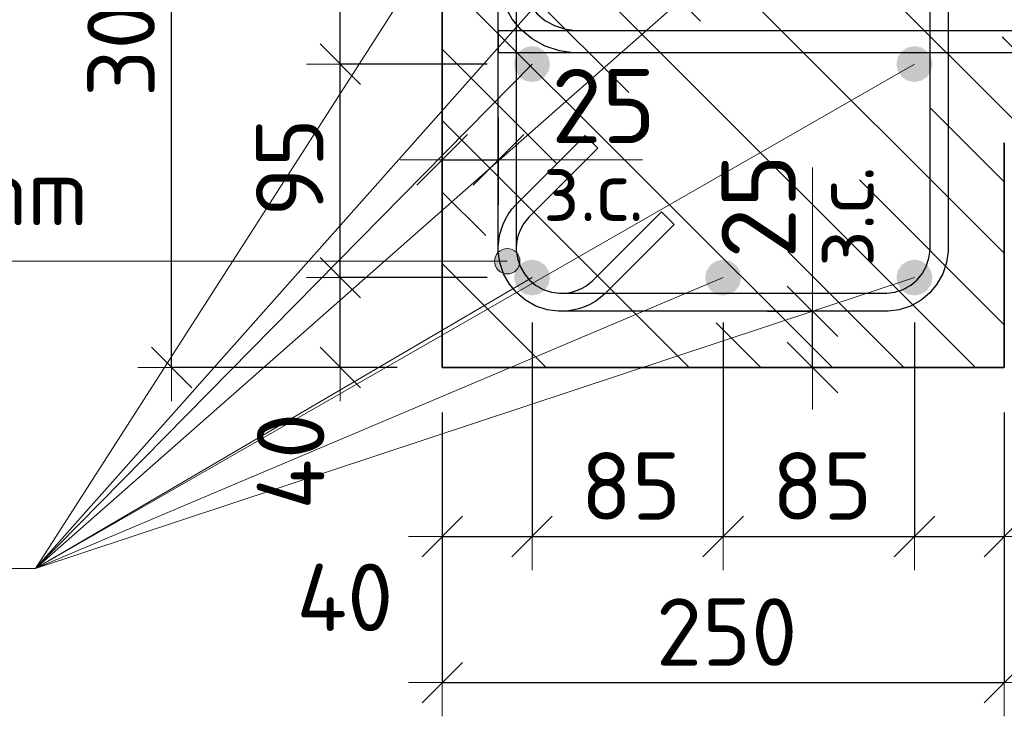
# Model space of a CAD drawing. Header units: metres. Extents: x -38 to 99, y -15 to 21.
# Tile 30 of 48: x 72.107 to 72.545, y 5.208 to 5.518. Entities that reach past the tile are written whole.
import ezdxf

# ---------------------------------------------------------------- set-up
doc = ezdxf.new("R2010")
doc.units = ezdxf.units.M
doc.header["$PDMODE"] = 65
for name, color, linetype, lineweight in [('XR$4$Арм. стержнями нижней зоны', 180, 'Continuous', 35), ('XR$4$Арм.стержн. Арматура края', 96, 'Continuous', 35), ('XR$4$Арм.стержн. Хомут', 240, 'Continuous', 35), ('XR$4$Арм.стержн.горизонт. 1', 180, 'Continuous', 35), ('XR$4$Размерная линия (1)', 7, 'Continuous', 13), ('XR$4$Размерная линия_ общее', 7, 'Continuous', 13)]:
    doc.layers.add(name, color=color, linetype=linetype, lineweight=lineweight)
doc.styles.add('ISOCPEUR', font='txt')
doc.dimstyles.new('DIMSTYLE_17', dxfattribs={"dimtxt": 0.033, "dimasz": 0.0375, "dimexe": 0, "dimexo": 0, "dimgap": 0.0165, "dimtad": 2, "dimdec": 0, "dimlfac": 1000, "dimrnd": 1, "dimzin": 12, "dimdsep": 46, "dimtxsty": 'ISOCPEUR', "dimblk1": 'ALL_ML_STRICH', "dimblk2": 'ALL_ML_STRICH', "dimsah": 1, "dimcen": 0, "dimclrd": 7, "dimclre": 256, "dimclrt": 7, "dimadec": 0, "dimazin": 0, "dimtfac": 1, "dimtdec": 0, "dimtix": 1, "dimtmove": 2, "dimatfit": 3, "dimfxl": 0, "dimtvp": 1.2, "dimtzin": 0, "dimlwd": 0, "dimlwe": -3, "dimarcsym": 0})
doc.dimstyles.new('DIMSTYLE_18', dxfattribs={"dimtxt": 0.03, "dimasz": 0.03, "dimexe": 0, "dimexo": 0, "dimgap": 0.015, "dimtad": 2, "dimdec": 0, "dimlfac": 1000, "dimrnd": 1, "dimzin": 12, "dimdsep": 46, "dimtxsty": 'ISOCPEUR', "dimblk1": 'ALL_ML_STRICH', "dimblk2": 'ALL_ML_STRICH', "dimsah": 1, "dimcen": 0, "dimclrd": 7, "dimclre": 256, "dimclrt": 7, "dimadec": 0, "dimazin": 0, "dimtfac": 1, "dimtdec": 0, "dimtix": 1, "dimtmove": 2, "dimatfit": 3, "dimfxl": 0, "dimtzin": 0, "dimlwd": 0, "dimlwe": -3, "dimarcsym": 0})
doc.dimstyles.new('DIMSTYLE_20', dxfattribs={"dimtxt": 0.03, "dimasz": 0.03, "dimexe": 0, "dimexo": 0, "dimgap": 0.015, "dimtad": 2, "dimdec": 0, "dimlfac": 1000, "dimrnd": 1, "dimzin": 12, "dimdsep": 46, "dimtxsty": 'ISOCPEUR', "dimblk1": 'ALL_ML_STRICH', "dimblk2": 'ALL_ML_STRICH', "dimsah": 1, "dimcen": 0, "dimclrd": 7, "dimclre": 256, "dimclrt": 7, "dimadec": 0, "dimazin": 0, "dimtfac": 1, "dimtdec": 0, "dimtix": 1, "dimtmove": 2, "dimatfit": 3, "dimfxl": 0, "dimtvp": 1.2, "dimtzin": 0, "dimlwd": 0, "dimlwe": -3, "dimarcsym": 0})
doc.dimstyles.new('DIMSTYLE_21', dxfattribs={"dimtxt": 0.03, "dimasz": 0.03, "dimexe": 0, "dimexo": 0, "dimgap": 0.015, "dimtad": 0, "dimdec": 0, "dimlfac": 1000, "dimrnd": 1, "dimzin": 12, "dimdsep": 46, "dimtxsty": 'ISOCPEUR', "dimblk1": 'ALL_ML_STRICH', "dimblk2": 'ALL_ML_STRICH', "dimsah": 1, "dimcen": 0, "dimclrd": 7, "dimclre": 256, "dimclrt": 7, "dimadec": 0, "dimazin": 0, "dimtfac": 1, "dimtdec": 0, "dimtix": 1, "dimtmove": 2, "dimatfit": 3, "dimfxl": 0, "dimtvp": 1.2, "dimtzin": 0, "dimlwd": 0, "dimlwe": -3, "dimarcsym": 0})
pattern_1 = [(135, (0, 0), (-0.031819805, -0.031819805), [0.4, -0.05, 0, -0.05]), (135, (-0.01591, -0.01591), (-0.031819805, -0.031819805), [0.8, -0.1, 0.1, -0.1])]

# ---------------------------------------------------------------- blocks, each defined once
blk = doc.blocks.new('ALL_ML_STRICH')
at = {"color": 0, "linetype": 'ByBlock', "lineweight": -2}
for p, q in [((0, -0.5), (0, 0.5)), ((-0.3, -0.3), (0.3, 0.3)), ((-1, 0), (0.5, 0))]:
    blk.add_line(p, q, dxfattribs=at)
blk = doc.blocks.new('*D126')
at = {"layer": 'DEFPOINTS', "color": 7, "linetype": 'Continuous', "lineweight": 13, "transparency": 33554687}
for p in [(72.29474, 5.66307), (72.1744, 5.36307), (72.2947, 5.36307)]:
    blk.add_point(p, dxfattribs=at)
at = {"layer": 'XR$4$Размерная линия (1)', "color": 9, "linetype": 'Continuous', "lineweight": -2, "true_color": 0xc7c7c7, "transparency": 33554687}
for p, q in [((72.27474, 5.66307), (72.1744, 5.66307)), ((72.2747, 5.36307), (72.1744, 5.36307))]:
    blk.add_line(p, q, dxfattribs=at)
at = {"layer": 'XR$4$Размерная линия (1)', "color": 7, "linetype": 'Continuous', "lineweight": -2, "transparency": 33554687}
blk.add_line((72.1744, 5.36307), (72.1744, 5.66307), dxfattribs=at)
at = {"layer": 'XR$4$Размерная линия (1)', "color": 7, "linetype": 'Continuous', "lineweight": 13, "transparency": 33554687, "xscale": 0.03, "yscale": 0.03, "zscale": 0.03}
for p, rotation in [((72.1744, 5.66307), 90), ((72.1744, 5.36307), 270)]:
    blk.add_blockref('ALL_ML_STRICH', p, dxfattribs=dict(at, rotation=rotation))
at = {"layer": 'XR$4$Размерная линия (1)', "color": 7, "linetype": 'Continuous', "lineweight": 13, "transparency": 33554687, "insert": (72.1519, 5.51457), "char_height": 0.03, "width": 0.09, "attachment_point": 5, "rotation": 90, "style": 'ISOCPEUR'}
blk.add_mtext('\\A1;{300}', dxfattribs=at)
blk = doc.blocks.new('*D127')
at = {"layer": 'DEFPOINTS', "color": 7, "linetype": 'Continuous', "lineweight": 13, "transparency": 33554687}
for p in [(72.29474, 5.36307), (72.5447, 5.36307), (72.29474, 5.22283)]:
    blk.add_point(p, dxfattribs=at)
at = {"layer": 'XR$4$Размерная линия (1)', "color": 9, "linetype": 'Continuous', "lineweight": -2, "true_color": 0xc7c7c7, "transparency": 33554687}
for p, q in [((72.29474, 5.34307), (72.29474, 5.22283)), ((72.5447, 5.34307), (72.5447, 5.22283))]:
    blk.add_line(p, q, dxfattribs=at)
at = {"layer": 'XR$4$Размерная линия (1)', "color": 7, "linetype": 'Continuous', "lineweight": -2, "transparency": 33554687}
blk.add_line((72.29474, 5.22283), (72.5447, 5.22283), dxfattribs=at)
at = {"layer": 'XR$4$Размерная линия (1)', "color": 7, "linetype": 'Continuous', "lineweight": 13, "transparency": 33554687, "xscale": 0.03, "yscale": 0.03, "zscale": 0.03, "rotation": 180}
blk.add_blockref('ALL_ML_STRICH', (72.29474, 5.22283), dxfattribs=at)
at = {"layer": 'XR$4$Размерная линия (1)', "color": 7, "linetype": 'Continuous', "lineweight": 13, "transparency": 33554687, "xscale": 0.03, "yscale": 0.03, "zscale": 0.03}
blk.add_blockref('ALL_ML_STRICH', (72.5447, 5.22283), dxfattribs=at)
at = {"layer": 'XR$4$Размерная линия (1)', "color": 7, "linetype": 'Continuous', "lineweight": 13, "transparency": 33554687, "insert": (72.42122, 5.24533), "char_height": 0.03, "width": 0.09, "attachment_point": 5, "style": 'ISOCPEUR'}
blk.add_mtext('\\A1;{250}', dxfattribs=at)
blk = doc.blocks.new('*D131')
at = {"layer": 'DEFPOINTS', "color": 7, "linetype": 'Continuous', "lineweight": 13, "transparency": 33554687}
for p in [(72.33466, 5.40307), (72.29474, 5.36307), (72.29474, 5.28783)]:
    blk.add_point(p, dxfattribs=at)
at = {"layer": 'XR$4$Размерная линия (1)', "color": 9, "linetype": 'Continuous', "lineweight": -2, "true_color": 0xc7c7c7, "transparency": 33554687}
for p, q in [((72.33466, 5.38307), (72.33466, 5.28783)), ((72.29474, 5.34307), (72.29474, 5.28783))]:
    blk.add_line(p, q, dxfattribs=at)
at = {"layer": 'XR$4$Размерная линия (1)', "color": 7, "linetype": 'Continuous', "lineweight": -2, "transparency": 33554687}
blk.add_line((72.29474, 5.28783), (72.33466, 5.28783), dxfattribs=at)
at = {"layer": 'XR$4$Размерная линия (1)', "color": 7, "linetype": 'Continuous', "lineweight": 13, "transparency": 33554687, "xscale": 0.03, "yscale": 0.03, "zscale": 0.03, "rotation": 180}
blk.add_blockref('ALL_ML_STRICH', (72.29474, 5.28783), dxfattribs=at)
at = {"layer": 'XR$4$Размерная линия (1)', "color": 7, "linetype": 'Continuous', "lineweight": 13, "transparency": 33554687, "xscale": 0.03, "yscale": 0.03, "zscale": 0.03}
blk.add_blockref('ALL_ML_STRICH', (72.33466, 5.28783), dxfattribs=at)
at = {"layer": 'XR$4$Размерная линия (1)', "color": 7, "linetype": 'Continuous', "lineweight": 13, "transparency": 33554687, "insert": (72.25144, 5.26076), "char_height": 0.03, "width": 0.06, "attachment_point": 5, "style": 'ISOCPEUR'}
blk.add_mtext('\\A1;{40}', dxfattribs=at)
blk = doc.blocks.new('*D132')
at = {"layer": 'DEFPOINTS', "color": 7, "linetype": 'Continuous', "lineweight": 13, "transparency": 33554687}
for p in [(72.33466, 5.40307), (72.41966, 5.40307), (72.33466, 5.28783)]:
    blk.add_point(p, dxfattribs=at)
at = {"layer": 'XR$4$Размерная линия (1)', "color": 9, "linetype": 'Continuous', "lineweight": -2, "true_color": 0xc7c7c7, "transparency": 33554687}
for p, q in [((72.33466, 5.38307), (72.33466, 5.28783)), ((72.41966, 5.38307), (72.41966, 5.28783))]:
    blk.add_line(p, q, dxfattribs=at)
at = {"layer": 'XR$4$Размерная линия (1)', "color": 7, "linetype": 'Continuous', "lineweight": -2, "transparency": 33554687}
blk.add_line((72.33466, 5.28783), (72.41966, 5.28783), dxfattribs=at)
at = {"layer": 'XR$4$Размерная линия (1)', "color": 7, "linetype": 'Continuous', "lineweight": 13, "transparency": 33554687, "xscale": 0.03, "yscale": 0.03, "zscale": 0.03, "rotation": 180}
blk.add_blockref('ALL_ML_STRICH', (72.33466, 5.28783), dxfattribs=at)
at = {"layer": 'XR$4$Размерная линия (1)', "color": 7, "linetype": 'Continuous', "lineweight": 13, "transparency": 33554687, "xscale": 0.03, "yscale": 0.03, "zscale": 0.03}
blk.add_blockref('ALL_ML_STRICH', (72.41966, 5.28783), dxfattribs=at)
at = {"layer": 'XR$4$Размерная линия (1)', "color": 7, "linetype": 'Continuous', "lineweight": 13, "transparency": 33554687, "insert": (72.37866, 5.31033), "char_height": 0.03, "width": 0.06, "attachment_point": 5, "style": 'ISOCPEUR'}
blk.add_mtext('\\A1;{85}', dxfattribs=at)
blk = doc.blocks.new('*D133')
at = {"layer": 'DEFPOINTS', "color": 7, "linetype": 'Continuous', "lineweight": 13, "transparency": 33554687}
for p in [(72.41966, 5.40307), (72.50474, 5.40307), (72.41966, 5.28783)]:
    blk.add_point(p, dxfattribs=at)
at = {"layer": 'XR$4$Размерная линия (1)', "color": 9, "linetype": 'Continuous', "lineweight": -2, "true_color": 0xc7c7c7, "transparency": 33554687}
for p, q in [((72.41966, 5.38307), (72.41966, 5.28783)), ((72.50474, 5.38307), (72.50474, 5.28783))]:
    blk.add_line(p, q, dxfattribs=at)
at = {"layer": 'XR$4$Размерная линия (1)', "color": 7, "linetype": 'Continuous', "lineweight": -2, "transparency": 33554687}
blk.add_line((72.41966, 5.28783), (72.50474, 5.28783), dxfattribs=at)
at = {"layer": 'XR$4$Размерная линия (1)', "color": 7, "linetype": 'Continuous', "lineweight": 13, "transparency": 33554687, "xscale": 0.03, "yscale": 0.03, "zscale": 0.03, "rotation": 180}
blk.add_blockref('ALL_ML_STRICH', (72.41966, 5.28783), dxfattribs=at)
at = {"layer": 'XR$4$Размерная линия (1)', "color": 7, "linetype": 'Continuous', "lineweight": 13, "transparency": 33554687, "xscale": 0.03, "yscale": 0.03, "zscale": 0.03}
blk.add_blockref('ALL_ML_STRICH', (72.50474, 5.28783), dxfattribs=at)
at = {"layer": 'XR$4$Размерная линия (1)', "color": 7, "linetype": 'Continuous', "lineweight": 13, "transparency": 33554687, "insert": (72.4637, 5.31033), "char_height": 0.03, "width": 0.06, "attachment_point": 5, "style": 'ISOCPEUR'}
blk.add_mtext('\\A1;{85}', dxfattribs=at)
blk = doc.blocks.new('*D134')
at = {"layer": 'DEFPOINTS', "color": 7, "linetype": 'Continuous', "lineweight": 13, "transparency": 33554687}
for p in [(72.50474, 5.40307), (72.5447, 5.36307), (72.50474, 5.28783)]:
    blk.add_point(p, dxfattribs=at)
at = {"layer": 'XR$4$Размерная линия (1)', "color": 9, "linetype": 'Continuous', "lineweight": -2, "true_color": 0xc7c7c7, "transparency": 33554687}
for p, q in [((72.50474, 5.38307), (72.50474, 5.28783)), ((72.5447, 5.34307), (72.5447, 5.28783))]:
    blk.add_line(p, q, dxfattribs=at)
at = {"layer": 'XR$4$Размерная линия (1)', "color": 7, "linetype": 'Continuous', "lineweight": -2, "transparency": 33554687}
blk.add_line((72.50474, 5.28783), (72.5447, 5.28783), dxfattribs=at)
at = {"layer": 'XR$4$Размерная линия (1)', "color": 7, "linetype": 'Continuous', "lineweight": 13, "transparency": 33554687, "xscale": 0.03, "yscale": 0.03, "zscale": 0.03, "rotation": 180}
blk.add_blockref('ALL_ML_STRICH', (72.50474, 5.28783), dxfattribs=at)
at = {"layer": 'XR$4$Размерная линия (1)', "color": 7, "linetype": 'Continuous', "lineweight": 13, "transparency": 33554687, "xscale": 0.03, "yscale": 0.03, "zscale": 0.03}
blk.add_blockref('ALL_ML_STRICH', (72.5447, 5.28783), dxfattribs=at)
at = {"layer": 'XR$4$Размерная линия (1)', "color": 7, "linetype": 'Continuous', "lineweight": 13, "transparency": 33554687, "insert": (72.58504, 5.31003), "char_height": 0.03, "width": 0.06, "attachment_point": 5, "style": 'ISOCPEUR'}
blk.add_mtext('\\A1;{40}', dxfattribs=at)
blk = doc.blocks.new('*D140')
at = {"layer": 'DEFPOINTS', "color": 7, "linetype": 'Continuous', "lineweight": 13, "transparency": 33554687}
for p in [(72.29474, 5.45544), (72.29474, 5.42045), (72.31974, 5.41545)]:
    blk.add_point(p, dxfattribs=at)
at = {"layer": 'XR$4$Размерная линия_ общее', "color": 253, "linetype": 'Continuous', "lineweight": -2, "true_color": 0xa0a0a0, "transparency": 33554687}
for p, q in [((72.29474, 5.44045), (72.29474, 5.45544)), ((72.31974, 5.43545), (72.31974, 5.45544))]:
    blk.add_line(p, q, dxfattribs=at)
at = {"layer": 'XR$4$Размерная линия_ общее', "color": 7, "linetype": 'Continuous', "lineweight": -2, "transparency": 33554687}
blk.add_line((72.29474, 5.45544), (72.31974, 5.45544), dxfattribs=at)
at = {"layer": 'XR$4$Размерная линия_ общее', "color": 7, "linetype": 'Continuous', "lineweight": 13, "transparency": 33554687, "xscale": 0.0375, "yscale": 0.0375, "zscale": 0.0375, "rotation": 180}
blk.add_blockref('ALL_ML_STRICH', (72.29474, 5.45544), dxfattribs=at)
at = {"layer": 'XR$4$Размерная линия_ общее', "color": 7, "linetype": 'Continuous', "lineweight": 13, "transparency": 33554687, "xscale": 0.0375, "yscale": 0.0375, "zscale": 0.0375}
blk.add_blockref('ALL_ML_STRICH', (72.31974, 5.45544), dxfattribs=at)
at = {"layer": 'XR$4$Размерная линия_ общее', "color": 7, "linetype": 'Continuous', "lineweight": 13, "transparency": 33554687, "insert": (72.36647, 5.47944), "char_height": 0.033, "width": 0.066, "attachment_point": 5, "style": 'ISOCPEUR'}
blk.add_mtext('\\A1;{25}', dxfattribs=at)
at = {"layer": 'XR$4$Размерная линия_ общее', "color": 7, "linetype": 'Continuous', "lineweight": 13, "transparency": 33554687, "insert": (72.33952, 5.45523), "char_height": 0.027, "width": 0.00135, "attachment_point": 1, "line_spacing_factor": 0.60241, "style": 'ISOCPEUR'}
blk.add_mtext('з.с.', dxfattribs=at)
blk = doc.blocks.new('*D141')
at = {"layer": 'DEFPOINTS', "color": 7, "linetype": 'Continuous', "lineweight": 13, "transparency": 33554687}
for p in [(72.41944, 5.38807), (72.42444, 5.36307), (72.45943, 5.36307)]:
    blk.add_point(p, dxfattribs=at)
at = {"layer": 'XR$4$Размерная линия_ общее', "color": 253, "linetype": 'Continuous', "lineweight": -2, "true_color": 0xa0a0a0, "transparency": 33554687}
for p, q in [((72.43944, 5.38807), (72.45943, 5.38807)), ((72.44444, 5.36307), (72.45943, 5.36307))]:
    blk.add_line(p, q, dxfattribs=at)
at = {"layer": 'XR$4$Размерная линия_ общее', "color": 7, "linetype": 'Continuous', "lineweight": -2, "transparency": 33554687}
blk.add_line((72.45943, 5.36307), (72.45943, 5.38807), dxfattribs=at)
at = {"layer": 'XR$4$Размерная линия_ общее', "color": 7, "linetype": 'Continuous', "lineweight": 13, "transparency": 33554687, "xscale": 0.0375, "yscale": 0.0375, "zscale": 0.0375}
for p, rotation in [((72.45943, 5.38807), 90), ((72.45943, 5.36307), 270)]:
    blk.add_blockref('ALL_ML_STRICH', p, dxfattribs=dict(at, rotation=rotation))
at = {"layer": 'XR$4$Размерная линия_ общее', "color": 7, "linetype": 'Continuous', "lineweight": 13, "transparency": 33554687, "insert": (72.45964, 5.40784), "char_height": 0.027, "width": 0.00135, "attachment_point": 1, "rotation": 90, "line_spacing_factor": 0.60241, "style": 'ISOCPEUR'}
blk.add_mtext('з.с.', dxfattribs=at)
at = {"layer": 'XR$4$Размерная линия_ общее', "color": 7, "linetype": 'Continuous', "lineweight": 13, "transparency": 33554687, "insert": (72.43543, 5.43479), "char_height": 0.033, "width": 0.066, "attachment_point": 5, "rotation": 90, "style": 'ISOCPEUR'}
blk.add_mtext('\\A1;{25}', dxfattribs=at)
blk = doc.blocks.new('*D201')
at = {"layer": 'DEFPOINTS', "color": 7, "linetype": 'Continuous', "lineweight": 13, "transparency": 33554687}
for p in [(72.33466, 5.40307), (72.2494, 5.36307), (72.2947, 5.36307)]:
    blk.add_point(p, dxfattribs=at)
at = {"layer": 'XR$4$Размерная линия (1)', "color": 9, "linetype": 'Continuous', "lineweight": -2, "true_color": 0xc7c7c7, "transparency": 33554687}
for p, q in [((72.31466, 5.40307), (72.2494, 5.40307)), ((72.2747, 5.36307), (72.2494, 5.36307))]:
    blk.add_line(p, q, dxfattribs=at)
at = {"layer": 'XR$4$Размерная линия (1)', "color": 7, "linetype": 'Continuous', "lineweight": -2, "transparency": 33554687}
blk.add_line((72.2494, 5.36307), (72.2494, 5.40307), dxfattribs=at)
at = {"layer": 'XR$4$Размерная линия (1)', "color": 7, "linetype": 'Continuous', "lineweight": 13, "transparency": 33554687, "xscale": 0.03, "yscale": 0.03, "zscale": 0.03}
for p, rotation in [((72.2494, 5.40307), 90), ((72.2494, 5.36307), 270)]:
    blk.add_blockref('ALL_ML_STRICH', p, dxfattribs=dict(at, rotation=rotation))
at = {"layer": 'XR$4$Размерная линия (1)', "color": 7, "linetype": 'Continuous', "lineweight": 13, "transparency": 33554687, "insert": (72.22732, 5.32133), "char_height": 0.03, "width": 0.06, "attachment_point": 5, "rotation": 90, "style": 'ISOCPEUR'}
blk.add_mtext('\\A1;{40}', dxfattribs=at)
blk = doc.blocks.new('*D202')
at = {"layer": 'DEFPOINTS', "color": 7, "linetype": 'Continuous', "lineweight": 13, "transparency": 33554687}
for p in [(72.33466, 5.49807), (72.2494, 5.40307), (72.33466, 5.40307)]:
    blk.add_point(p, dxfattribs=at)
at = {"layer": 'XR$4$Размерная линия (1)', "color": 9, "linetype": 'Continuous', "lineweight": -2, "true_color": 0xc7c7c7, "transparency": 33554687}
for p, q in [((72.31466, 5.49807), (72.2494, 5.49807)), ((72.31466, 5.40307), (72.2494, 5.40307))]:
    blk.add_line(p, q, dxfattribs=at)
at = {"layer": 'XR$4$Размерная линия (1)', "color": 7, "linetype": 'Continuous', "lineweight": -2, "transparency": 33554687}
blk.add_line((72.2494, 5.40307), (72.2494, 5.49807), dxfattribs=at)
at = {"layer": 'XR$4$Размерная линия (1)', "color": 7, "linetype": 'Continuous', "lineweight": 13, "transparency": 33554687, "xscale": 0.03, "yscale": 0.03, "zscale": 0.03}
for p, rotation in [((72.2494, 5.49807), 90), ((72.2494, 5.40307), 270)]:
    blk.add_blockref('ALL_ML_STRICH', p, dxfattribs=dict(at, rotation=rotation))
at = {"layer": 'XR$4$Размерная линия (1)', "color": 7, "linetype": 'Continuous', "lineweight": 13, "transparency": 33554687, "insert": (72.2269, 5.45207), "char_height": 0.03, "width": 0.06, "attachment_point": 5, "rotation": 90, "style": 'ISOCPEUR'}
blk.add_mtext('\\A1;{95}', dxfattribs=at)
blk = doc.blocks.new('*D203')
at = {"layer": 'DEFPOINTS', "color": 7, "linetype": 'Continuous', "lineweight": 13, "transparency": 33554687}
for p in [(72.3497, 5.61807), (72.2494, 5.49807), (72.33466, 5.49807)]:
    blk.add_point(p, dxfattribs=at)
at = {"layer": 'XR$4$Размерная линия (1)', "color": 9, "linetype": 'Continuous', "lineweight": -2, "true_color": 0xc7c7c7, "transparency": 33554687}
for p, q in [((72.3297, 5.61807), (72.2494, 5.61807)), ((72.31466, 5.49807), (72.2494, 5.49807))]:
    blk.add_line(p, q, dxfattribs=at)
at = {"layer": 'XR$4$Размерная линия (1)', "color": 7, "linetype": 'Continuous', "lineweight": -2, "transparency": 33554687}
blk.add_line((72.2494, 5.49807), (72.2494, 5.61807), dxfattribs=at)
at = {"layer": 'XR$4$Размерная линия (1)', "color": 7, "linetype": 'Continuous', "lineweight": 13, "transparency": 33554687, "xscale": 0.03, "yscale": 0.03, "zscale": 0.03}
for p, rotation in [((72.2494, 5.61807), 90), ((72.2494, 5.49807), 270)]:
    blk.add_blockref('ALL_ML_STRICH', p, dxfattribs=dict(at, rotation=rotation))
at = {"layer": 'XR$4$Размерная линия (1)', "color": 7, "linetype": 'Continuous', "lineweight": 13, "transparency": 33554687, "insert": (72.2269, 5.56257), "char_height": 0.03, "width": 0.09, "attachment_point": 5, "rotation": 90, "style": 'ISOCPEUR'}
blk.add_mtext('\\A1;{120}', dxfattribs=at)

msp = doc.modelspace()

# ---------------------------------------------------------------- hatches: boundary and pattern name
at = {"linetype": 'Continuous', "lineweight": 25, "transparency": 33554687}
h = msp.add_hatch(dxfattribs=at)
h.set_pattern_fill('__________540', scale=0.015, style=0, pattern_type=2)
h.set_pattern_definition(pattern_1)
h.paths.add_polyline_path([(72.5447, 5.66307), (72.2947, 5.66307), (72.2947, 5.36307), (72.5447, 5.36307)], flags=0)
h = msp.add_hatch(dxfattribs=at)
h.set_pattern_fill('__________540', scale=0.015, style=0, pattern_type=2)
h.set_pattern_definition(pattern_1)
h.paths.add_polyline_path([(72.5447, 5.66307), (72.5447, 5.46307), (72.68855, 5.46307), (72.68855, 5.66307)], flags=0)
at = {"layer": 'XR$4$Арм.стержн. Хомут', "linetype": 'Continuous', "lineweight": 13, "transparency": 33554687}
for points in [[(72.31883, 5.40752), (72.31883, 5.41314), (72.31804, 5.41033)], [(72.31883, 5.41314), (72.32085, 5.40549), (72.32085, 5.41517)], [(72.31883, 5.41314), (72.31883, 5.40752), (72.32085, 5.40549)], [(72.32085, 5.41517), (72.32366, 5.40471), (72.32366, 5.41596)], [(72.32085, 5.41517), (72.32085, 5.40549), (72.32366, 5.40471)], [(72.32366, 5.41596), (72.32366, 5.40471), (72.32648, 5.40549)], [(72.32366, 5.41596), (72.32648, 5.40549), (72.32648, 5.41517)], [(72.32648, 5.41517), (72.32648, 5.40549), (72.3285, 5.40752)], [(72.32648, 5.41517), (72.3285, 5.40752), (72.3285, 5.41314)], [(72.3285, 5.41314), (72.3285, 5.40752), (72.32929, 5.41033)]]:
    msp.add_hatch(color=7, dxfattribs=at).paths.add_polyline_path(points)
at = {"layer": 'XR$4$Арм.стержн.горизонт. 1', "linetype": 'Continuous', "lineweight": 50, "transparency": 33554687}
for points in [[(72.34266, 5.49807), (72.34206, 5.50113), (72.34032, 5.50372), (72.33773, 5.50546), (72.33466, 5.50607), (72.3316, 5.50546), (72.32901, 5.50372), (72.32727, 5.50113), (72.32666, 5.49807), (72.32727, 5.49501), (72.32901, 5.49241), (72.3316, 5.49068), (72.33466, 5.49007), (72.33773, 5.49068), (72.34032, 5.49241), (72.34206, 5.49501)], [(72.51274, 5.49807), (72.51213, 5.50113), (72.5104, 5.50372), (72.5078, 5.50546), (72.50474, 5.50607), (72.50168, 5.50546), (72.49908, 5.50372), (72.49735, 5.50113), (72.49674, 5.49807), (72.49735, 5.49501), (72.49908, 5.49241), (72.50168, 5.49068), (72.50474, 5.49007), (72.5078, 5.49068), (72.5104, 5.49241), (72.51213, 5.49501)], [(72.34266, 5.40307), (72.34206, 5.40613), (72.34032, 5.40872), (72.33773, 5.41046), (72.33466, 5.41107), (72.3316, 5.41046), (72.32901, 5.40872), (72.32727, 5.40613), (72.32666, 5.40307), (72.32727, 5.40001), (72.32901, 5.39741), (72.3316, 5.39568), (72.33466, 5.39507), (72.33773, 5.39568), (72.34032, 5.39741), (72.34206, 5.40001)], [(72.42766, 5.40307), (72.42706, 5.40613), (72.42532, 5.40872), (72.42273, 5.41046), (72.41966, 5.41107), (72.4166, 5.41046), (72.41401, 5.40872), (72.41227, 5.40613), (72.41166, 5.40307), (72.41227, 5.40001), (72.41401, 5.39741), (72.4166, 5.39568), (72.41966, 5.39507), (72.42273, 5.39568), (72.42532, 5.39741), (72.42706, 5.40001)], [(72.51274, 5.40307), (72.51213, 5.40613), (72.5104, 5.40872), (72.5078, 5.41046), (72.50474, 5.41107), (72.50168, 5.41046), (72.49908, 5.40872), (72.49735, 5.40613), (72.49674, 5.40307), (72.49735, 5.40001), (72.49908, 5.39741), (72.50168, 5.39568), (72.50474, 5.39507), (72.5078, 5.39568), (72.5104, 5.39741), (72.51213, 5.40001)]]:
    msp.add_hatch(color=7, dxfattribs=at).paths.add_polyline_path(points)

# ---------------------------------------------------------------- linework, layer by layer
at = {"color": 7, "linetype": 'Continuous', "lineweight": 35, "transparency": 33554687}
for p, q in [((72.2947, 5.66307), (72.2947, 5.36307)), ((72.5447, 5.36307), (72.5447, 5.46307)), ((72.2947, 5.36307), (72.5447, 5.36307))]:
    msp.add_line(p, q, dxfattribs=at)
at = {"color": 7, "linetype": 'Continuous', "lineweight": 13, "transparency": 33554687}
for p, q in [((72.31974, 5.45544), (72.38374, 5.45544)), ((72.45943, 5.38807), (72.45943, 5.45207))]:
    msp.add_line(p, q, dxfattribs=at)
at = {"layer": 'XR$4$Арм. стержнями нижней зоны', "color": 4, "linetype": 'Continuous', "lineweight": 25, "transparency": 33554687}
msp.add_lwpolyline([(72.3197, 5.51307), (72.69355, 5.51307), (72.69355, 5.50307), (72.3197, 5.50307), (72.3197, 5.51307)], dxfattribs=at)
at = {"layer": 'XR$4$Арм.стержн. Арматура края', "color": 4, "linetype": 'Continuous', "lineweight": 25, "transparency": 33554687}
for points in [[(72.69355, 5.50307), (72.35299, 5.50307), (72.34689, 5.50392), (72.34054, 5.50601), (72.3347, 5.50928), (72.32988, 5.5133), (72.32586, 5.51812), (72.32259, 5.52396), (72.32049, 5.53031), (72.31965, 5.53641), (72.31965, 5.60372), (72.32049, 5.60982), (72.32259, 5.61617), (72.32586, 5.62202), (72.32988, 5.62683), (72.3347, 5.63085), (72.34054, 5.63412), (72.34689, 5.63622), (72.35299, 5.63707), (72.69355, 5.63707)], [(72.69355, 5.62707), (72.35368, 5.62707), (72.34916, 5.62644), (72.34459, 5.62493), (72.34039, 5.62258), (72.33698, 5.61973), (72.33413, 5.61632), (72.33178, 5.61213), (72.33027, 5.60755), (72.32965, 5.60303), (72.32965, 5.53711), (72.33027, 5.53259), (72.33178, 5.52801), (72.33413, 5.52381), (72.33698, 5.5204), (72.34039, 5.51755), (72.34459, 5.5152), (72.34916, 5.5137), (72.35368, 5.51307), (72.69355, 5.51307)]]:
    msp.add_lwpolyline(points, dxfattribs=at)
at = {"layer": 'XR$4$Арм.стержн. Хомут', "color": 7, "linetype": 'Continuous', "lineweight": 13, "transparency": 33554687}
for p, q in [((72.32366, 5.41596), (72.32366, 5.41596)), ((71.88614, 5.41033), (72.16914, 5.41033)), ((72.16914, 5.41033), (72.32366, 5.41033)), ((72.31804, 5.41033), (72.31804, 5.41033)), ((72.32929, 5.41033), (72.32929, 5.41033)), ((72.32366, 5.40471), (72.32366, 5.40471))]:
    msp.add_line(p, q, dxfattribs=at)
at = {"layer": 'XR$4$Арм.стержн. Хомут', "color": 40, "linetype": 'Continuous', "lineweight": 25, "transparency": 33554687}
for points in [[(72.32766, 5.60684), (72.32766, 5.4153), (72.32817, 5.41168), (72.32937, 5.40802), (72.33125, 5.40467), (72.33353, 5.40194), (72.33626, 5.39966), (72.33962, 5.39778), (72.34328, 5.39657), (72.3469, 5.39607), (72.34805, 5.39607), (72.34993, 5.3962), (72.35178, 5.3965), (72.35359, 5.39697), (72.35532, 5.39759), (72.35698, 5.39837), (72.35859, 5.39932), (72.36011, 5.40042), (72.36154, 5.40165), (72.39221, 5.43233), (72.39787, 5.42667), (72.36699, 5.3958), (72.36509, 5.39414), (72.36297, 5.39261), (72.36071, 5.39129), (72.35838, 5.39019), (72.35596, 5.38932), (72.35343, 5.38866), (72.35085, 5.38824), (72.34833, 5.38807), (72.34634, 5.38807), (72.34146, 5.38875), (72.33638, 5.39042), (72.3317, 5.39304), (72.32785, 5.39626), (72.32464, 5.40011), (72.32202, 5.40478), (72.32034, 5.40986), (72.31966, 5.41474), (72.31966, 5.60739)], [(72.5197, 5.60739), (72.5197, 5.41474), (72.51902, 5.40986), (72.51735, 5.40478), (72.51473, 5.40011), (72.51151, 5.39626), (72.50766, 5.39304), (72.50299, 5.39042), (72.49791, 5.38875), (72.49303, 5.38807), (72.34634, 5.38807), (72.34146, 5.38875), (72.33638, 5.39042), (72.3317, 5.39304), (72.32785, 5.39626), (72.32464, 5.40011), (72.32202, 5.40478), (72.32034, 5.40986), (72.31966, 5.41474), (72.31966, 5.41673), (72.31984, 5.41925), (72.32026, 5.42183), (72.32092, 5.42436), (72.32179, 5.42678), (72.32289, 5.42911), (72.32421, 5.43137), (72.32574, 5.43349), (72.3274, 5.4354), (72.35827, 5.46627), (72.36393, 5.46061)], [(72.32766, 5.60684), (72.32766, 5.4153), (72.32817, 5.41168), (72.32937, 5.40802), (72.33125, 5.40467), (72.33353, 5.40194), (72.33626, 5.39966), (72.33962, 5.39778), (72.34328, 5.39657), (72.3469, 5.39607), (72.34805, 5.39607), (72.34993, 5.3962), (72.35178, 5.3965), (72.35359, 5.39697), (72.35532, 5.39759), (72.35698, 5.39837), (72.35859, 5.39932), (72.36011, 5.40042), (72.36154, 5.40165), (72.39221, 5.43233), (72.39787, 5.42667), (72.36699, 5.3958), (72.36509, 5.39414), (72.36297, 5.39261), (72.36071, 5.39129), (72.35838, 5.39019), (72.35596, 5.38932), (72.35343, 5.38866), (72.35085, 5.38824), (72.34833, 5.38807), (72.34634, 5.38807), (72.34146, 5.38875), (72.33638, 5.39042), (72.3317, 5.39304), (72.32785, 5.39626), (72.32464, 5.40011), (72.32202, 5.40478), (72.32034, 5.40986), (72.31966, 5.41474), (72.31966, 5.60739)], [(72.5197, 5.60739), (72.5197, 5.41474), (72.51902, 5.40986), (72.51735, 5.40478), (72.51473, 5.40011), (72.51151, 5.39626), (72.50766, 5.39304), (72.50299, 5.39042), (72.49791, 5.38875), (72.49303, 5.38807), (72.34634, 5.38807), (72.34146, 5.38875), (72.33638, 5.39042), (72.3317, 5.39304), (72.32785, 5.39626), (72.32464, 5.40011), (72.32202, 5.40478), (72.32034, 5.40986), (72.31966, 5.41474), (72.31966, 5.41673), (72.31984, 5.41925), (72.32026, 5.42183), (72.32092, 5.42436), (72.32179, 5.42678), (72.32289, 5.42911), (72.32421, 5.43137), (72.32574, 5.43349), (72.3274, 5.4354), (72.35827, 5.46627), (72.36393, 5.46061)], [(72.32766, 5.60684), (72.32766, 5.4153), (72.32817, 5.41168), (72.32937, 5.40802), (72.33125, 5.40467), (72.33353, 5.40194), (72.33626, 5.39966), (72.33962, 5.39778), (72.34328, 5.39657), (72.3469, 5.39607), (72.34805, 5.39607), (72.34993, 5.3962), (72.35178, 5.3965), (72.35359, 5.39697), (72.35532, 5.39759), (72.35698, 5.39837), (72.35859, 5.39932), (72.36011, 5.40042), (72.36154, 5.40165), (72.39221, 5.43233), (72.39787, 5.42667), (72.36699, 5.3958), (72.36509, 5.39414), (72.36297, 5.39261), (72.36071, 5.39129), (72.35838, 5.39019), (72.35596, 5.38932), (72.35343, 5.38866), (72.35085, 5.38824), (72.34833, 5.38807), (72.34634, 5.38807), (72.34146, 5.38875), (72.33638, 5.39042), (72.3317, 5.39304), (72.32785, 5.39626), (72.32464, 5.40011), (72.32202, 5.40478), (72.32034, 5.40986), (72.31966, 5.41474), (72.31966, 5.60739)], [(72.5197, 5.60739), (72.5197, 5.41474), (72.51902, 5.40986), (72.51735, 5.40478), (72.51473, 5.40011), (72.51151, 5.39626), (72.50766, 5.39304), (72.50299, 5.39042), (72.49791, 5.38875), (72.49303, 5.38807), (72.34634, 5.38807), (72.34146, 5.38875), (72.33638, 5.39042), (72.3317, 5.39304), (72.32785, 5.39626), (72.32464, 5.40011), (72.32202, 5.40478), (72.32034, 5.40986), (72.31966, 5.41474), (72.31966, 5.41673), (72.31984, 5.41925), (72.32026, 5.42183), (72.32092, 5.42436), (72.32179, 5.42678), (72.32289, 5.42911), (72.32421, 5.43137), (72.32574, 5.43349), (72.3274, 5.4354), (72.35827, 5.46627), (72.36393, 5.46061)], [(72.36393, 5.46061), (72.33325, 5.42994), (72.33202, 5.42852), (72.33092, 5.42699), (72.32997, 5.42538), (72.32919, 5.42372), (72.32857, 5.42199), (72.3281, 5.42018), (72.3278, 5.41833), (72.32766, 5.41645), (72.32766, 5.4153), (72.32817, 5.41168), (72.32937, 5.40802), (72.33125, 5.40467), (72.33353, 5.40194), (72.33626, 5.39966), (72.33962, 5.39778), (72.34328, 5.39657), (72.3469, 5.39607), (72.49247, 5.39607), (72.49609, 5.39657), (72.49975, 5.39778), (72.5031, 5.39966), (72.50583, 5.40194), (72.50811, 5.40467), (72.50999, 5.40802), (72.5112, 5.41168), (72.5117, 5.4153), (72.5117, 5.60684)], [(72.36393, 5.46061), (72.33325, 5.42994), (72.33202, 5.42852), (72.33092, 5.42699), (72.32997, 5.42538), (72.32919, 5.42372), (72.32857, 5.42199), (72.3281, 5.42018), (72.3278, 5.41833), (72.32766, 5.41645), (72.32766, 5.4153), (72.32817, 5.41168), (72.32937, 5.40802), (72.33125, 5.40467), (72.33353, 5.40194), (72.33626, 5.39966), (72.33962, 5.39778), (72.34328, 5.39657), (72.3469, 5.39607), (72.49247, 5.39607), (72.49609, 5.39657), (72.49975, 5.39778), (72.5031, 5.39966), (72.50583, 5.40194), (72.50811, 5.40467), (72.50999, 5.40802), (72.5112, 5.41168), (72.5117, 5.4153), (72.5117, 5.60684)], [(72.36393, 5.46061), (72.33325, 5.42994), (72.33202, 5.42852), (72.33092, 5.42699), (72.32997, 5.42538), (72.32919, 5.42372), (72.32857, 5.42199), (72.3281, 5.42018), (72.3278, 5.41833), (72.32766, 5.41645), (72.32766, 5.4153), (72.32817, 5.41168), (72.32937, 5.40802), (72.33125, 5.40467), (72.33353, 5.40194), (72.33626, 5.39966), (72.33962, 5.39778), (72.34328, 5.39657), (72.3469, 5.39607), (72.49247, 5.39607), (72.49609, 5.39657), (72.49975, 5.39778), (72.5031, 5.39966), (72.50583, 5.40194), (72.50811, 5.40467), (72.50999, 5.40802), (72.5112, 5.41168), (72.5117, 5.4153), (72.5117, 5.60684)]]:
    msp.add_lwpolyline(points, dxfattribs=at)
at = {"layer": 'XR$4$Арм.стержн. Хомут', "color": 7, "linetype": 'Continuous', "lineweight": 13, "transparency": 33554687}
msp.add_circle((72.32366, 5.41033), 0.00563, dxfattribs=at)
at = {"layer": 'XR$4$Арм.стержн.горизонт. 1', "color": 7, "linetype": 'Continuous', "lineweight": 13, "transparency": 33554687}
for p, q in [((72.11391, 5.27357), (72.3347, 5.61807)), ((72.11391, 5.27357), (72.41963, 5.61807)), ((72.11391, 5.27357), (72.5047, 5.61807)), ((72.11391, 5.27357), (72.50474, 5.49807)), ((72.11391, 5.27357), (72.33466, 5.49807)), ((72.11391, 5.27357), (72.33466, 5.40307)), ((72.11391, 5.27357), (72.41966, 5.40307)), ((72.11391, 5.27357), (72.50474, 5.40307)), ((71.88791, 5.27357), (72.11391, 5.27357))]:
    msp.add_line(p, q, dxfattribs=at)

# ---------------------------------------------------------------- texts
at = {"layer": 'XR$4$Арм.стержн. Хомут', "color": 7, "linetype": 'Continuous', "lineweight": 25, "transparency": 33554687, "insert": (71.90614, 5.42633), "char_height": 0.03, "width": 0.2722217, "attachment_point": 7, "style": 'ISOCPEUR'}
msp.add_mtext('\\W0.96;ø8 L=1000mm ', dxfattribs=at)

# ---------------------------------------------------------------- dimensions: what is measured, and where the dimension line sits
at = {"layer": 'XR$4$Размерная линия (1)', "color": 7, "linetype": 'Continuous', "lineweight": 13, "transparency": 33554687}
for base, p1, p2, dimstyle, picture, middle in [((72.1744, 5.66307), (72.2747, 5.36307), (72.27474, 5.66307), 'DIMSTYLE_18', '*D126', (72.1519, 5.51457)), ((72.2494, 5.61807), (72.31466, 5.49807), (72.3297, 5.61807), 'DIMSTYLE_18', '*D203', (72.2269, 5.56257)), ((72.2494, 5.49807), (72.31466, 5.40307), (72.31466, 5.49807), 'DIMSTYLE_18', '*D202', (72.2269, 5.45207)), ((72.2494, 5.40307), (72.2747, 5.36307), (72.31466, 5.40307), 'DIMSTYLE_20', '*D201', (72.22732, 5.32133))]:
    dim = msp.add_linear_dim(base=base, p1=p1, p2=p2, angle=90, dimstyle=dimstyle, override={"dimpost": '<>', "dimclrd": 7, "dimclre": 9, "dimclrt": 7, "dimlwd": 0, "dimlwe": 65533}, dxfattribs=at)
    dim.commit()
    dim.dimension.update_dxf_attribs({"geometry": picture, "text_midpoint": middle, "dimtype": 160})
for base, p1, p2, dimstyle, picture, middle in [((72.33466, 5.28783), (72.29474, 5.34307), (72.33466, 5.38307), 'DIMSTYLE_21', '*D131', (72.25144, 5.26076)), ((72.41966, 5.28783), (72.33466, 5.38307), (72.41966, 5.38307), 'DIMSTYLE_18', '*D132', (72.37866, 5.31033)), ((72.50474, 5.28783), (72.41966, 5.38307), (72.50474, 5.38307), 'DIMSTYLE_18', '*D133', (72.4637, 5.31033)), ((72.5447, 5.28783), (72.50474, 5.38307), (72.5447, 5.34307), 'DIMSTYLE_20', '*D134', (72.58504, 5.31003)), ((72.5447, 5.22283), (72.29474, 5.34307), (72.5447, 5.34307), 'DIMSTYLE_18', '*D127', (72.42122, 5.24533))]:
    dim = msp.add_linear_dim(base=base, p1=p1, p2=p2, dimstyle=dimstyle, override={"dimpost": '<>', "dimclrd": 7, "dimclre": 9, "dimclrt": 7, "dimlwd": 0, "dimlwe": 65533}, dxfattribs=at)
    dim.commit()
    dim.dimension.update_dxf_attribs({"geometry": picture, "text_midpoint": middle, "dimtype": 160})
at = {"layer": 'XR$4$Размерная линия_ общее', "color": 7, "linetype": 'Continuous', "lineweight": 13, "transparency": 33554687}
dim = msp.add_linear_dim(base=(72.31974, 5.45544), p1=(72.29474, 5.44045), p2=(72.31974, 5.43545), text='<>\\Xз.с.', dimstyle='DIMSTYLE_17', override={"dimpost": '<>', "dimclrd": 7, "dimclre": 253, "dimclrt": 7, "dimlwd": 0, "dimlwe": 65533}, dxfattribs=at)
dim.commit()
dim.dimension.update_dxf_attribs({"geometry": '*D140', "text_midpoint": (72.36647, 5.47944), "dimtype": 160})
dim = msp.add_linear_dim(base=(72.45943, 5.38807), p1=(72.44444, 5.36307), p2=(72.43944, 5.38807), angle=90, text='<>\\Xз.с.', dimstyle='DIMSTYLE_17', override={"dimpost": '<>', "dimclrd": 7, "dimclre": 253, "dimclrt": 7, "dimlwd": 0, "dimlwe": 65533}, dxfattribs=at)
dim.commit()
dim.dimension.update_dxf_attribs({"geometry": '*D141', "text_midpoint": (72.43543, 5.43479), "dimtype": 160})

doc.saveas('drawing.dxf')
